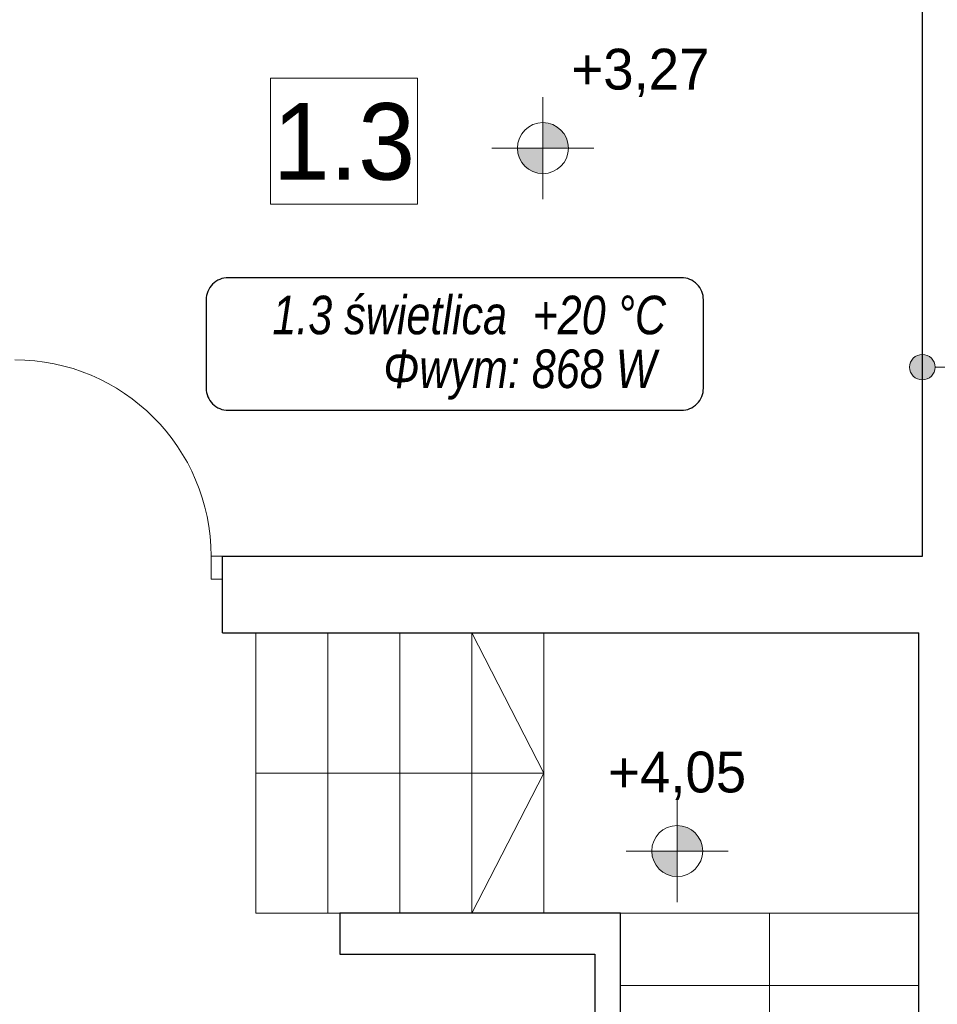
# Model space of a CAD drawing. Extents: x -440864 to -355682, y 13652 to 155872.
# Tile 76 of 179: x -418730 to -415132, y 65138 to 68998. Entities that reach past the tile are written whole.
import ezdxf
from ezdxf.lldxf.tags import DXFTag

# ---------------------------------------------------------------- set-up
doc = ezdxf.new("R2010")
doc.units = 0
doc.header["$MEASUREMENT"] = 0
doc.set_wipeout_variables(frame=1)
for name, color, linetype in [('#podkład', 252, 'Continuous'), ('Arch opisy', 252, 'Continuous'), ('INWENT RZĘDNE', 252, 'Continuous'), ('IS_Text_Konstrukcji', 7, 'Continuous')]:
    doc.layers.add(name, color=color, linetype=linetype)
for name, color, linetype, lineweight in [('Arch opisy_Nr_Pióra__21', 252, 'Continuous', 9), ('INWENT OPISY_Nr_Pióra__21', 252, 'Continuous', 9), ('INWENT RZĘDNE_Nr_Pióra__21', 252, 'Continuous', 9), ('INWENT. DRZWI_Nr_Pióra__5', 252, 'Continuous', 13), ('INWENT.ŚCIANY_Nr_Pióra__1', 252, 'Continuous', 25), ('Istniejące schody_Nr_Pióra__5', 252, 'Continuous', 13)]:
    doc.layers.add(name, color=color, linetype=linetype, lineweight=lineweight)
doc.styles.add('GENERATED_STYLE_2', font='txt')
doc.styles.add('GENERATED_STYLE_3', font='txt')
doc.styles.get("Standard").update_dxf_attribs({"font": 'arial.ttf', "width": 0.8, "bigfont": 'BIGFONT.SHX'})
tags = doc.linetypes.add('SOLID', pattern=[10, 10, 0]).pattern_tags.tags
tags[6:7] = [DXFTag(74, 4), DXFTag(75, 0), DXFTag(340, '0'), DXFTag(46, 0.0), DXFTag(50, 0.0), DXFTag(44, 0.0), DXFTag(45, 0.0)]
tags[4:5] = [DXFTag(74, 4), DXFTag(75, 0), DXFTag(340, '0'), DXFTag(46, 0.0), DXFTag(50, 0.0), DXFTag(44, 0.0), DXFTag(45, 0.0)]

# ---------------------------------------------------------------- blocks, each defined once
blk = doc.blocks.new('Koty wysokościowe_19', base_point=(-416152.2, 66886.8))
at = {"layer": 'INWENT RZĘDNE_Nr_Pióra__21', "linetype": 'Continuous'}
for points in [[(-416152.2, 66886.8), (-416052.2, 66886.8), (-416059.8, 66925.1), (-416081.5, 66957.5), (-416113.9, 66979.2), (-416152.2, 66986.8)], [(-416152.2, 66886.8), (-416252.2, 66886.8), (-416244.6, 66848.5), (-416222.9, 66816.1), (-416190.5, 66794.4), (-416152.2, 66786.8)]]:
    blk.add_hatch(color=256, dxfattribs=at).paths.add_polyline_path(points, flags=0)
for p, q in [((-416152.2, 66686.8), (-416152.2, 67086.8)), ((-416352.2, 66886.8), (-415952.2, 66886.8))]:
    blk.add_line(p, q, dxfattribs=at)
blk.add_circle((-416152.2, 66886.8), 100, dxfattribs=at)
at = {"layer": 'INWENT RZĘDNE_Nr_Pióra__21', "insert": (-416423, 67086.8), "char_height": 160, "attachment_point": 7, "style": 'GENERATED_STYLE_2'}
blk.add_mtext('{+4,05}', dxfattribs=at)
blk = doc.blocks.new('Koty wysokościowe_26', base_point=(-416678.8, 69642.5))
at = {"layer": 'INWENT RZĘDNE_Nr_Pióra__21', "linetype": 'Continuous'}
for points in [[(-416678.8, 69642.5), (-416578.8, 69642.5), (-416586.5, 69680.8), (-416608.1, 69713.2), (-416640.6, 69734.9), (-416678.8, 69742.5)], [(-416678.8, 69642.5), (-416778.8, 69642.5), (-416771.2, 69604.2), (-416749.6, 69571.8), (-416717.1, 69550.1), (-416678.8, 69542.5)]]:
    blk.add_hatch(color=256, dxfattribs=at).paths.add_polyline_path(points, flags=0)
for p, q in [((-416678.8, 69442.5), (-416678.8, 69842.5)), ((-416878.8, 69642.5), (-416478.8, 69642.5))]:
    blk.add_line(p, q, dxfattribs=at)
blk.add_circle((-416678.8, 69642.5), 100, dxfattribs=at)
at = {"layer": 'INWENT RZĘDNE_Nr_Pióra__21', "insert": (-416567.1, 69842.5), "char_height": 160, "attachment_point": 7, "style": 'GENERATED_STYLE_2'}
blk.add_mtext('{+3,27}', dxfattribs=at)
blk = doc.blocks.new('Linia_137', base_point=(-415190.9, 68783.8))
at = {"layer": 'Arch opisy_Nr_Pióra__21', "linetype": 'Continuous'}
for points in [[(-415140.9, 68783.8), (-415144.7, 68802.9), (-415155.6, 68819.2), (-415171.8, 68830), (-415190.9, 68833.8), (-415210.1, 68830), (-415226.3, 68819.2), (-415237.1, 68802.9), (-415240.9, 68783.8), (-415237.1, 68764.7), (-415226.3, 68748.5), (-415210.1, 68737.6), (-415190.9, 68733.8), (-415171.8, 68737.6), (-415155.6, 68748.5), (-415144.7, 68764.7)], [(-414464.9, 68783.8), (-414468.8, 68802.9), (-414479.6, 68819.2), (-414495.8, 68830), (-414514.9, 68833.8), (-414534.1, 68830), (-414550.3, 68819.2), (-414561.1, 68802.9), (-414564.9, 68783.8), (-414561.1, 68764.7), (-414550.3, 68748.5), (-414534.1, 68737.6), (-414514.9, 68733.8), (-414495.8, 68737.6), (-414479.6, 68748.5), (-414468.8, 68764.7)]]:
    blk.add_hatch(color=256, dxfattribs=at).paths.add_polyline_path(points, flags=0)
blk.add_line((-415140.9, 68783.8), (-414564.9, 68783.8), dxfattribs=at)
for centre in [(-415190.9, 68783.8), (-414514.9, 68783.8)]:
    blk.add_circle(centre, 50, dxfattribs=at)
blk = doc.blocks.new('piętro')
at = {"layer": 'INWENT. DRZWI_Nr_Pióra__5', "color": 252, "linetype": 'Continuous'}
for p, q in [((-417934.9, 60394.3), (-417979.9, 60394.3)), ((-417979.9, 60394.3), (-417979.9, 60304.3)), ((-417979.9, 60304.3), (-417934.9, 60304.3))]:
    blk.add_line(p, q, dxfattribs=at)
blk.add_arc((-418749.9, 60394.3), 770, 0, 90, dxfattribs=at)
at = {"layer": 'INWENT.ŚCIANY_Nr_Pióra__1', "color": 252, "linetype": 'Continuous'}
for p, q in [((-415190.9, 60394.3), (-415190.9, 64014.3)), ((-417934.9, 60094.3), (-417934.9, 60394.3)), ((-417934.9, 60394.3), (-415190.9, 60394.3)), ((-417934.9, 60094.3), (-415204.9, 60094.3)), ((-415204.9, 57854.6), (-415204.9, 60094.3)), ((-416374.9, 58994.3), (-417474.9, 58994.3)), ((-417474.9, 58994.3), (-417474.9, 58834.3)), ((-416374.9, 58367.7), (-416374.9, 58994.3)), ((-417474.9, 58834.3), (-416474.9, 58834.3)), ((-416474.9, 58834.3), (-416474.9, 56104.3))]:
    blk.add_line(p, q, dxfattribs=at)
at = {"layer": 'Istniejące schody_Nr_Pióra__5', "color": 252, "linetype": 'Continuous'}
for p, q in [((-417804.9, 60094.3), (-417804.9, 58994.3)), ((-417522.4, 60094.3), (-417522.4, 58994.3)), ((-417239.9, 60094.3), (-417239.9, 58994.3)), ((-416957.4, 60094.3), (-416957.4, 58994.3)), ((-416674.9, 59544.3), (-416957.4, 60094.3)), ((-416674.9, 60094.3), (-416674.9, 58994.3)), ((-417804.9, 59544.3), (-416674.9, 59544.3)), ((-416674.9, 59544.3), (-416957.4, 58994.3)), ((-417804.9, 58994.3), (-417474.9, 58994.3)), ((-416374.9, 58994.3), (-415204.9, 58994.3)), ((-415789.9, 58994.3), (-415789.9, 58146.8)), ((-415204.9, 58711.8), (-416374.9, 58711.8))]:
    blk.add_line(p, q, dxfattribs=at)
at = {"layer": 'Arch opisy', "color": 252, "linetype": 'Continuous'}
blk.add_blockref('Linia_137', (-415190.9, 61135.5), dxfattribs=at)
at = {"layer": 'INWENT RZĘDNE', "color": 252}
for name, p in [('Koty wysokościowe_26', (-416678.8, 61994.1)), ('Koty wysokościowe_19', (-416152.2, 59238.5))]:
    blk.add_blockref(name, p, dxfattribs=at)
at = {"color": 252, "linetype": 'Continuous', "ltscale": 1692930.610946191}
blk.add_wipeout([(-417746.9, 62268.4), (-417170.9, 62268.4), (-417170.9, 61774.3), (-417746.9, 61774.3)], dxfattribs=at).dxf.layer = 'INWENT OPISY_Nr_Pióra__21'
at = {"layer": 'INWENT OPISY_Nr_Pióra__21', "color": 252, "linetype": 'Continuous', "flags": 128}
blk.add_lwpolyline([(-417746.9, 62268.4), (-417170.9, 62268.4), (-417170.9, 61774.3), (-417746.9, 61774.3)], close=True, dxfattribs=at)
at = {"layer": 'INWENT OPISY_Nr_Pióra__21', "color": 252, "linetype": 'Continuous', "insert": (-417458.9, 61866.3), "char_height": 300, "attachment_point": 8, "style": 'GENERATED_STYLE_3'}
blk.add_mtext('{1.3 }', dxfattribs=at)

msp = doc.modelspace()

# ---------------------------------------------------------------- block references
at = {"layer": '#podkład', "color": 3, "lineweight": 50}
msp.add_blockref('piętro', (0, 6500), dxfattribs=at)

# ---------------------------------------------------------------- next in the draw order: linework, layer by layer
at = {"layer": 'IS_Text_Konstrukcji', "linetype": 'SOLID', "ltscale": 10}
msp.add_lwpolyline([(-417912.6, 67466.3), (-416135.9, 67466.3, 0.414214), (-416049.3, 67553), (-416049.3, 67899.6, 0.414214), (-416135.9, 67986.3), (-417912.6, 67986.3, 0.414214), (-417999.3, 67899.6), (-417999.3, 67553, 0.414214), (-417912.6, 67466.3)], format="xyb", dxfattribs=at)

# ---------------------------------------------------------------- next in the draw order: texts
at = {"layer": 'IS_Text_Konstrukcji', "linetype": 'SOLID', "ltscale": 10, "char_height": 151.2}
for s, insert, attachment_point in [('\\fArial|b0|i1;1.3 świetlica', (-416819.3, 67762.3), 9), ('\\fArial|b0|i1;+20 °C', (-416719.3, 67762.3), 7), ('\\fArial|b0|i1;Φwym: 868 W', (-416769.3, 67704.7), 2)]:
    msp.add_mtext(s, dxfattribs=dict(at, insert=insert, attachment_point=attachment_point))

doc.saveas('drawing.dxf')
